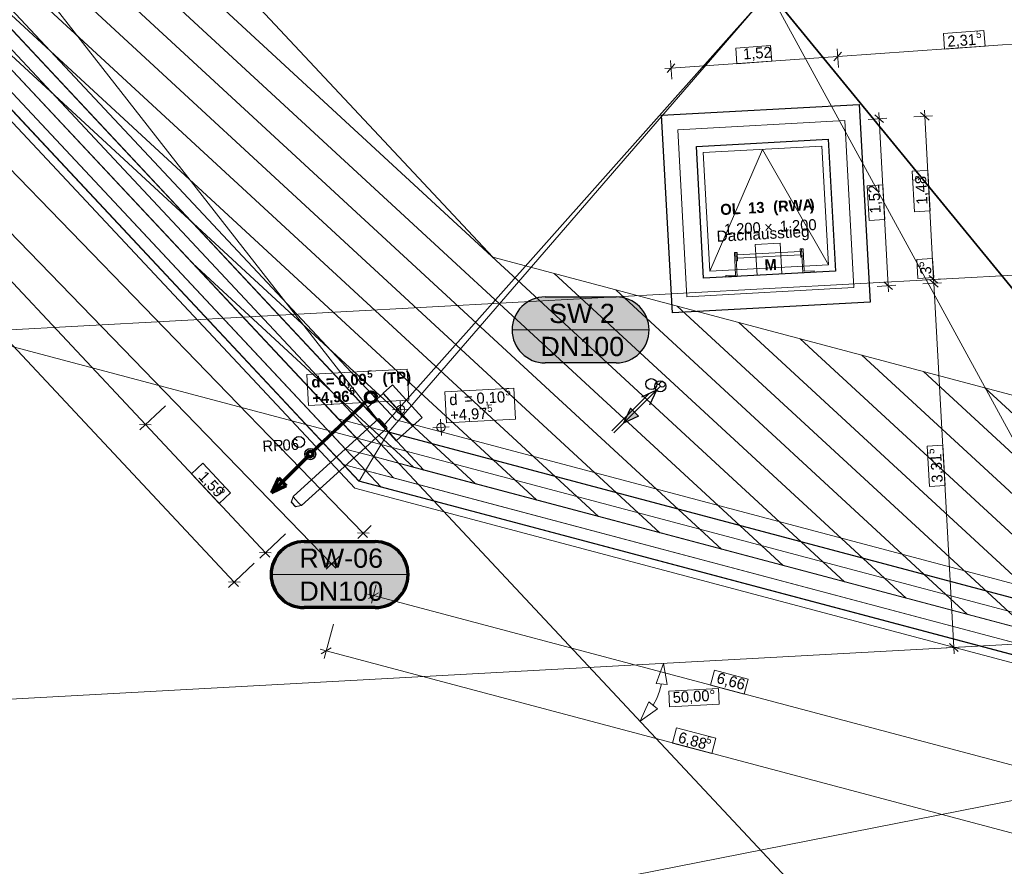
# Model space of a CAD drawing. Extents: x -181 to 1388, y 138 to 979.
# Tile 4 of 30: x 386 to 565, y 270 to 424. Entities that reach past the tile are written whole.
import ezdxf
from ezdxf.lldxf.tags import DXFTag

# ---------------------------------------------------------------- set-up
doc = ezdxf.new("R2010")
doc.units = 0
doc.layers.get('0').update_dxf_attribs({"lineweight": 25})
for name, color, linetype, lineweight, true_color in [('01 Dachaufsicht - Bemaßung', 9, 'Continuous', 18, 0x808080), ('01AFU Allgemein Bemaßung', 9, 'Continuous', 18, 0x808080), ('20 Attikaaufkantung', 9, 'Continuous', 18, 0x808080), ('20 Dach - Attikaabdeckung', 9, 'Continuous', 18, 0x808080), ('20 Dach - Gefälledämmung Höhen', 9, 'Continuous', 18, 0x808080), ('20 Dach Gefälledämmung', 9, 'Continuous', 18, 0x808080), ('20 Dach Stb-Decke', 9, 'Continuous', 18, 0x808080), ('20 Dachleiter', 9, 'Continuous', 25, 0x808080), ('20 Oberlich - Beschriftung', 9, 'Continuous', 18, 0x808080), ('20 Oberlichter', 9, 'Continuous', 18, 0x808080), ('80 Sicherheitsbereich Dachgeländer', 9, 'Continuous', 18, 0x808080), ('S_Abwasser_Entlueftung', 5, 'Nova_70', 25, 0x0000ff), ('S_Regenwasser', 4, 'Continuous', 70, 0x00ffff)]:
    doc.layers.add(name, color=color, linetype=linetype, lineweight=lineweight, true_color=true_color)
for name, color, linetype, lineweight in [('02 Raster Bemaßung', 7, 'Continuous', 18), ('02 Raster Gebäude', 7, 'Continuous', 18), ('20 Fallrohre', 7, 'Continuous', 18), ('20 Fallrohre - Beschriftung', 7, 'Continuous', 18), ('X_Geometrie', 7, 'Continuous', 25), ('X_Text', 7, 'Continuous', 25)]:
    doc.layers.add(name, color=color, linetype=linetype, lineweight=lineweight)
doc.layers.add('X_Hilfslinien', color=7, linetype='Continuous', lineweight=25, true_color=0xc0c0c0, plot=False)
doc.styles.get("Standard").update_dxf_attribs({"font": 'arial.ttf'})
tags = doc.linetypes.add('fein_strichliert', pattern=[4, 1, -2, 1]).pattern_tags.tags
tags[8:9] = [DXFTag(74, 4), DXFTag(75, 0), DXFTag(340, '0'), DXFTag(46, 0.0), DXFTag(50, 0.0), DXFTag(44, 0.0), DXFTag(45, 0.0)]
tags[6:7] = [DXFTag(74, 4), DXFTag(75, 0), DXFTag(340, '0'), DXFTag(46, 0.0), DXFTag(50, 0.0), DXFTag(44, 0.0), DXFTag(45, 0.0)]
tags[4:5] = [DXFTag(74, 4), DXFTag(75, 0), DXFTag(340, '0'), DXFTag(46, 0.0), DXFTag(50, 0.0), DXFTag(44, 0.0), DXFTag(45, 0.0)]
tags = doc.linetypes.add('Nova_70', pattern='A,2,[130,ltypeshp.shx,S=1,R=-90,X=0,Y=1],2', length=4).pattern_tags.tags
tags[12:13] = [DXFTag(74, 4), DXFTag(75, 0), DXFTag(340, '0'), DXFTag(46, 0.0), DXFTag(50, 0.0), DXFTag(44, 0.0), DXFTag(45, 0.0)]

# ---------------------------------------------------------------- blocks, each defined once
blk = doc.blocks.new('Referenz-A07F5VVIWF')
at = {"layer": '01 Dachaufsicht - Bemaßung', "color": 0, "linetype": 'Continuous', "ltscale": 0.037908}
for p, q in [((448.9, 330.55), (281.87, 502.69)), ((443.14, 324.96), (276.11, 497.1)), ((561.76, 421.85), (554.41, 421.34)), ((554.41, 421.34), (554.61, 418.49)), ((561.96, 419), (561.76, 421.85)), ((522.97, 419.14), (516.65, 418.69)), ((523.17, 416.29), (522.97, 419.14)), ((581.4, 420.39), (535.17, 417.16)), ((554.61, 418.49), (561.96, 419)), ((516.65, 418.69), (516.85, 415.84)), ((534.47, 416.35), (535.86, 417.96)), ((535.07, 418.56), (535.31, 415.16)), ((505.54, 415.83), (504.15, 414.23)), ((504.75, 416.44), (504.98, 413.04)), ((535.17, 417.16), (504.84, 415.03)), ((516.85, 415.84), (523.17, 416.29)), ((504.84, 415.03), (503.72, 414.95)), ((543.49, 405.14), (541.91, 406.55)), ((542.64, 406.97), (542.7, 405.84)), ((551.77, 405.59), (550.19, 407)), ((550.92, 407.42), (550.98, 406.3)), ((540.7, 405.73), (544.1, 405.92)), ((542.7, 405.84), (544.36, 375.49)), ((548.99, 406.19), (552.39, 406.37)), ((550.98, 406.3), (552.61, 376.65)), ((551.55, 396.45), (548.7, 396.29)), ((548.7, 396.29), (549.1, 388.94)), ((551.95, 389.09), (551.55, 396.45)), ((543.39, 393.83), (540.53, 393.67)), ((543.39, 393.83), (540.53, 393.67)), ((540.53, 393.67), (540.88, 387.35)), ((543.73, 387.51), (543.39, 393.83)), ((551.95, 389.09), (549.1, 388.94)), ((549.1, 388.94), (551.95, 389.09)), ((543.73, 387.51), (540.88, 387.35)), ((540.88, 387.35), (543.73, 387.51)), ((552.43, 380.42), (549.58, 380.26)), ((552.43, 380.42), (549.58, 380.26)), ((549.58, 380.26), (549.76, 376.81)), ((552.62, 376.97), (552.43, 380.42)), ((543.57, 376.2), (545.15, 374.78)), ((549.76, 376.81), (552.62, 376.97)), ((549.76, 376.81), (552.62, 376.97)), ((550.65, 375.83), (554.05, 376.02)), ((551.2, 376.57), (554.6, 376.75)), ((551.82, 377.35), (553.4, 375.94)), ((553.43, 375.23), (551.85, 376.65)), ((552.61, 376.65), (552.64, 375.94)), ((542.36, 375.38), (545.76, 375.57)), ((544.36, 375.49), (544.42, 374.37)), ((552.64, 375.94), (556.27, 309.74)), ((554.28, 346.52), (551.43, 346.36)), ((554.28, 346.52), (551.43, 346.36)), ((551.43, 346.36), (551.83, 339.01)), ((554.69, 339.17), (554.28, 346.52)), ((551.83, 339.01), (554.69, 339.17)), ((551.83, 339.01), (554.69, 339.17)), ((450.33, 331.94), (447.89, 329.57)), ((447.83, 330.57), (449.96, 330.54)), ((449.68, 329.74), (448.9, 330.55)), ((444.57, 326.36), (442.13, 323.99)), ((442.08, 324.98), (444.2, 324.95)), ((443.92, 324.16), (443.14, 324.96)), ((451.26, 321.12), (450.39, 317.82)), ((450.75, 319.18), (449.66, 319.47)), ((451.67, 319.71), (449.83, 318.65)), ((579.5, 285.02), (450.75, 319.18)), ((554.86, 309.66), (558.26, 309.85)), ((555.48, 310.45), (557.06, 309.03)), ((556.27, 309.74), (556.33, 308.62)), ((512.79, 305.65), (512.06, 302.89)), ((518.91, 304.02), (512.79, 305.65)), ((512.06, 302.89), (518.18, 301.26)), ((518.18, 301.26), (518.91, 304.02))]:
    blk.add_line(p, q, dxfattribs=at)
at = {"layer": '01AFU Allgemein Bemaßung', "color": 0, "linetype": 'Continuous', "ltscale": 0.052488}
for p, q in [((503.47, 306.85), (502.16, 303.22)), ((503.47, 306.85), (504.15, 303.05)), ((504.15, 303.05), (502.16, 303.22)), ((502.77, 301.79), (503.15, 303.13)), ((502.25, 300.49), (502.77, 301.79)), ((499.26, 296.35), (500.82, 299.88)), ((500.82, 299.88), (502.38, 298.63)), ((501.6, 299.25), (502.25, 300.49)), ((499.26, 296.35), (502.38, 298.63))]:
    blk.add_line(p, q, dxfattribs=at)
at = {"layer": '01AFU Allgemein Bemaßung', "color": 0, "linetype": 'Continuous', "ltscale": 0.037908}
for p, q in [((513.46, 302.3), (504.44, 301.81)), ((504.44, 301.81), (504.6, 298.95)), ((513.61, 299.45), (513.46, 302.3)), ((504.6, 298.95), (513.61, 299.45))]:
    blk.add_line(p, q, dxfattribs=at)
at = {"layer": '02 Raster Bemaßung', "linetype": 'Continuous', "ltscale": 0.052488}
for p, q in [((269.94, 487.62), (425.42, 321.64)), ((342.36, 421.71), (409.29, 350.26)), ((408.26, 349.3), (412.94, 353.68)), ((410.35, 350.23), (408.23, 350.3)), ((409.29, 350.26), (431.11, 326.97)), ((430.08, 326.01), (434.76, 330.39)), ((430.05, 327), (432.17, 326.93)), ((431.11, 326.97), (431.88, 326.15)), ((424.39, 320.68), (429.07, 325.06)), ((424.36, 321.68), (426.48, 321.61)), ((425.42, 321.64), (426.19, 320.82)), ((441.8, 307.77), (443.45, 313.96)), ((441.08, 309.42), (442.16, 309.13)), ((443.08, 309.66), (441.25, 308.6)), ((442.16, 309.13), (575.25, 273.8))]:
    blk.add_line(p, q, dxfattribs=at)
at = {"layer": '02 Raster Bemaßung', "linetype": 'Continuous', "ltscale": 0.037908}
for p, q in [((419.74, 343.24), (417.66, 341.28)), ((424.78, 337.86), (419.74, 343.24)), ((417.66, 341.28), (422.69, 335.91)), ((422.69, 335.91), (424.78, 337.86)), ((505.87, 295.14), (505.14, 292.38)), ((512.99, 293.25), (505.87, 295.14)), ((505.14, 292.38), (512.26, 290.49)), ((512.26, 290.49), (512.99, 293.25))]:
    blk.add_line(p, q, dxfattribs=at)
at = {"layer": '02 Raster Gebäude', "linetype": 'Continuous', "ltscale": 0.009448}
for p, q in [((262.42, 549.18), (545.14, 247.36)), ((1041.67, 403.41), (320.45, 363.94)), ((316.32, 382.71), (761.63, 264.48)), ((324.28, 234.21), (1042.03, 375.48)), ((1037.14, 336.06), (323.16, 296.98))]:
    blk.add_line(p, q, dxfattribs=at)
at = {"layer": '20 Attikaaufkantung', "color": 0, "linetype": 'Continuous', "ltscale": 0.009448}
for p, q in [((453.46, 348.89), (299.09, 513.69)), ((289.31, 509.51), (445.29, 342.99)), ((585.47, 313.84), (453.46, 348.89)), ((448.12, 339.96), (445.29, 342.99)), ((448.12, 339.96), (584.43, 303.77))]:
    blk.add_line(p, q, dxfattribs=at)
at = {"layer": '20 Attikaaufkantung', "color": 0, "linetype": 'Continuous', "ltscale": 0.037908}
for p, q in [((453.46, 348.89), (299.09, 513.69)), ((449.3, 341.93), (291.46, 510.42)), ((450.79, 344.43), (294.2, 511.6)), ((291.65, 507.01), (445.29, 342.99)), ((294.44, 507.25), (445.69, 345.78)), ((299.52, 505.92), (444.34, 351.31)), ((444.34, 351.31), (450.79, 344.43)), ((453.46, 348.89), (444.34, 351.31)), ((450.79, 344.43), (453.46, 348.89)), ((459.91, 342), (453.46, 348.89)), ((585.47, 313.84), (453.46, 348.89)), ((445.69, 345.78), (449.3, 341.93)), ((450.79, 344.43), (445.69, 345.78)), ((449.3, 341.93), (450.79, 344.43)), ((450.79, 344.43), (459.91, 342)), ((584.95, 308.81), (450.79, 344.43)), ((450.79, 344.43), (454.41, 340.57)), ((445.29, 342.99), (448.12, 339.96)), ((449.3, 341.93), (445.29, 342.99)), ((459.91, 342), (569.31, 312.96)), ((449.3, 341.93), (448.12, 339.96)), ((452.14, 338.9), (449.3, 341.93)), ((584.66, 305.99), (449.3, 341.93)), ((449.3, 341.93), (454.41, 340.57)), ((454.41, 340.57), (575.91, 308.31)), ((448.12, 339.96), (452.14, 338.9)), ((452.14, 338.9), (577.55, 305.6))]:
    blk.add_line(p, q, dxfattribs=at)
at = {"layer": '20 Dach - Attikaabdeckung', "color": 0, "linetype": 'Continuous', "ltscale": 0.018225}
for p, q in [((454.8, 351.12), (301.54, 514.76)), ((287.91, 508.94), (447.36, 338.69)), ((585.73, 316.36), (454.8, 351.12)), ((447.36, 338.69), (584.29, 302.34))]:
    blk.add_line(p, q, dxfattribs=at)
at = {"layer": '20 Dach - Attikaabdeckung', "color": 0, "linetype": 'Continuous', "ltscale": 0.004928}
for p, q in [((299.09, 513.72), (453.46, 348.89)), ((453.46, 348.89), (585.47, 313.84))]:
    blk.add_line(p, q, dxfattribs=at)
at = {"layer": '20 Dach - Gefälledämmung Höhen', "color": 0, "linetype": 'Continuous', "ltscale": 0.037908}
for p, q in [((456.89, 360.36), (438.64, 359.36)), ((457.2, 354.71), (456.89, 360.36)), ((438.64, 359.36), (438.95, 353.71)), ((476.29, 356.89), (463.73, 356.2)), ((476.59, 351.24), (476.29, 356.89)), ((438.95, 353.71), (457.2, 354.71)), ((463.73, 356.2), (464.04, 350.55)), ((464.04, 350.55), (476.59, 351.24))]:
    blk.add_line(p, q, dxfattribs=at)
at = {"layer": '20 Dach - Gefälledämmung Höhen', "color": 0, "linetype": 'Continuous', "ltscale": 0.009448}
for p, q in [((457.18, 353.08), (454.19, 352.92)), ((455.6, 354.49), (455.77, 351.5)), ((462.94, 351.26), (463.11, 348.26)), ((464.52, 349.84), (461.53, 349.68))]:
    blk.add_line(p, q, dxfattribs=at)
at = {"layer": '20 Dach - Gefälledämmung Höhen', "color": 0, "linetype": 'Continuous', "ltscale": 0.052488}
for p, q in [((454.94, 353.06), (454.93, 352.97)), ((454.93, 352.97), (454.94, 352.87)), ((454.95, 353.16), (454.94, 353.06)), ((454.94, 352.87), (454.97, 352.77)), ((454.98, 353.26), (454.95, 353.16)), ((454.97, 352.77), (455, 352.68)), ((455.02, 353.35), (454.98, 353.26)), ((455.07, 353.43), (455.02, 353.35)), ((455.13, 353.51), (455.07, 353.43)), ((455.2, 353.57), (455.13, 353.51)), ((455.28, 353.63), (455.2, 353.57)), ((455.37, 353.68), (455.28, 353.63)), ((455.46, 353.71), (455.37, 353.68)), ((455.56, 353.74), (455.46, 353.71)), ((455.65, 353.75), (455.56, 353.74)), ((455.75, 353.74), (455.65, 353.75)), ((455.85, 353.73), (455.75, 353.74)), ((455.94, 353.7), (455.85, 353.73)), ((456.03, 353.66), (455.94, 353.7)), ((456.12, 353.61), (456.03, 353.66)), ((456.19, 353.55), (456.12, 353.61)), ((456.26, 353.48), (456.19, 353.55)), ((456.32, 353.4), (456.26, 353.48)), ((456.36, 353.31), (456.32, 353.4)), ((456.35, 352.65), (456.39, 352.74)), ((456.4, 353.22), (456.36, 353.31)), ((456.39, 352.74), (456.42, 352.83)), ((456.42, 353.13), (456.4, 353.22)), ((456.43, 353.03), (456.42, 353.13)), ((456.42, 352.83), (456.43, 352.93)), ((456.43, 352.93), (456.43, 353.03)), ((455, 352.68), (455.05, 352.6)), ((455.05, 352.6), (455.11, 352.52)), ((455.11, 352.52), (455.18, 352.45)), ((455.18, 352.45), (455.25, 352.38)), ((455.25, 352.38), (455.34, 352.33)), ((455.34, 352.33), (455.43, 352.29)), ((455.43, 352.29), (455.52, 352.27)), ((455.52, 352.27), (455.62, 352.25)), ((455.62, 352.25), (455.71, 352.25)), ((455.71, 352.25), (455.81, 352.26)), ((455.81, 352.26), (455.91, 352.28)), ((455.91, 352.28), (456, 352.32)), ((456, 352.32), (456.08, 352.36)), ((456.08, 352.36), (456.16, 352.42)), ((456.16, 352.42), (456.24, 352.49)), ((456.24, 352.49), (456.3, 352.57)), ((456.3, 352.57), (456.35, 352.65)), ((462.29, 349.92), (462.28, 349.83)), ((462.28, 349.83), (462.28, 349.73)), ((462.28, 349.73), (462.29, 349.63)), ((462.32, 350.02), (462.29, 349.92)), ((462.29, 349.63), (462.31, 349.53)), ((462.31, 349.53), (462.35, 349.44)), ((462.36, 350.11), (462.32, 350.02)), ((462.35, 349.44), (462.39, 349.36)), ((462.41, 350.19), (462.36, 350.11)), ((462.39, 349.36), (462.45, 349.28)), ((462.48, 350.27), (462.41, 350.19)), ((462.45, 349.28), (462.52, 349.21)), ((462.55, 350.33), (462.48, 350.27)), ((462.52, 349.21), (462.59, 349.15)), ((462.63, 350.39), (462.55, 350.33)), ((462.59, 349.15), (462.68, 349.09)), ((462.71, 350.44), (462.63, 350.39)), ((462.8, 350.47), (462.71, 350.44)), ((462.9, 350.5), (462.8, 350.47)), ((463, 350.51), (462.9, 350.5)), ((463.09, 350.51), (463, 350.51)), ((463.19, 350.49), (463.09, 350.51)), ((463.29, 350.46), (463.19, 350.49)), ((463.37, 350.42), (463.29, 350.46)), ((463.46, 350.37), (463.37, 350.42)), ((463.43, 349.12), (463.51, 349.18)), ((463.53, 350.31), (463.46, 350.37)), ((463.51, 349.18), (463.58, 349.25)), ((463.6, 350.24), (463.53, 350.31)), ((463.58, 349.25), (463.64, 349.33)), ((463.66, 350.16), (463.6, 350.24)), ((463.64, 349.33), (463.69, 349.41)), ((463.71, 350.07), (463.66, 350.16)), ((463.69, 349.41), (463.73, 349.5)), ((463.74, 349.98), (463.71, 350.07)), ((463.73, 349.5), (463.76, 349.59)), ((463.77, 349.89), (463.74, 349.98)), ((463.76, 349.59), (463.77, 349.69)), ((463.78, 349.79), (463.77, 349.89)), ((463.77, 349.69), (463.78, 349.79)), ((462.68, 349.09), (462.77, 349.05)), ((462.77, 349.05), (462.86, 349.03)), ((462.86, 349.03), (462.96, 349.01)), ((462.96, 349.01), (463.06, 349.01)), ((463.06, 349.01), (463.15, 349.02)), ((463.15, 349.02), (463.25, 349.04)), ((463.25, 349.04), (463.34, 349.08)), ((463.34, 349.08), (463.43, 349.12))]:
    blk.add_line(p, q, dxfattribs=at)
at = {"layer": '20 Dach Gefälledämmung', "color": 0, "linetype": 'Continuous', "ltscale": 0.052488}
for p, q in [((375.5, 432.11), (452.47, 349.94)), ((452.47, 349.94), (388.39, 431.83)), ((522.72, 428.91), (615.63, 315.49)), ((452.47, 349.94), (453.46, 348.89)), ((453.46, 348.89), (585.47, 313.84))]:
    blk.add_line(p, q, dxfattribs=at)
at = {"layer": '20 Dach Gefälledämmung', "color": 0, "linetype": 'Continuous', "ltscale": 0.009448}
for p in [(452.47, 349.94), (453.46, 348.89), (585.47, 313.84)]:
    blk.add_line(p, (522.72, 428.91), dxfattribs=at)
at = {"layer": '20 Dach Stb-Decke', "color": 0, "linetype": 'Continuous', "ltscale": 0.2916}
for p, q in [((294.2, 511.6), (450.79, 344.43)), ((533.43, 402.13), (509.46, 400.82)), ((534.74, 378.17), (533.43, 402.13)), ((509.46, 400.82), (510.77, 376.86)), ((510.77, 376.86), (534.74, 378.17)), ((450.79, 344.43), (584.95, 308.81))]:
    blk.add_line(p, q, dxfattribs=at)
at = {"layer": '20 Fallrohre', "linetype": 'Continuous', "ltscale": 0.009448}
for p, q in [((452.52, 355.94), (454.22, 357.48)), ((454.22, 357.48), (459.59, 351.55)), ((459.59, 351.55), (454.22, 357.48)), ((454.22, 357.48), (454.22, 357.48)), ((449.58, 353.28), (452.49, 355.91)), ((452.49, 355.91), (452.52, 355.94)), ((452.49, 355.91), (457.86, 349.98)), ((452.52, 355.94), (457.89, 350.01)), ((449.52, 353.23), (449.55, 353.25)), ((449.52, 353.23), (454.9, 347.3)), ((449.55, 353.25), (449.58, 353.28)), ((449.55, 353.25), (454.93, 347.32)), ((449.58, 353.28), (454.96, 347.35)), ((451.71, 351.35), (436.12, 337.22)), ((451.71, 351.35), (452.06, 350.89)), ((452.13, 350.96), (451.71, 351.35)), ((451.74, 351.32), (452.14, 350.95)), ((452.07, 350.88), (451.74, 351.32)), ((452.9, 350.12), (452.13, 350.96)), ((452.14, 350.95), (452.88, 350.13)), ((457.89, 350.01), (459.59, 351.55)), ((459.59, 351.55), (459.59, 351.55)), ((453.24, 349.66), (437.65, 335.53)), ((452.06, 350.89), (452.82, 350.05)), ((452.81, 350.06), (452.07, 350.88)), ((453.22, 349.69), (452.81, 350.06)), ((452.82, 350.05), (453.24, 349.66)), ((452.88, 350.13), (453.22, 349.69)), ((453.24, 349.66), (452.9, 350.12)), ((454.96, 347.35), (457.86, 349.98)), ((457.86, 349.98), (457.89, 350.01)), ((454.93, 347.32), (454.96, 347.35)), ((438.51, 345.55), (438.37, 345.33)), ((438.71, 345.72), (438.51, 345.55)), ((438.73, 345.69), (438.54, 345.52)), ((438.95, 345.83), (438.71, 345.72)), ((438.96, 345.79), (438.73, 345.69)), ((439.2, 345.88), (438.95, 345.83)), ((439.2, 345.84), (438.96, 345.79)), ((439.46, 345.86), (439.2, 345.88)), ((439.45, 345.82), (439.2, 345.84)), ((439.69, 345.74), (439.45, 345.82)), ((439.71, 345.77), (439.46, 345.86)), ((439.9, 345.6), (439.69, 345.74)), ((439.92, 345.63), (439.71, 345.77)), ((440.06, 345.41), (439.9, 345.6)), ((440.09, 345.43), (439.92, 345.63)), ((454.9, 347.3), (454.93, 347.32)), ((438.28, 345.09), (438.26, 344.83)), ((438.26, 344.83), (438.31, 344.57)), ((438.37, 345.33), (438.28, 345.09)), ((438.32, 345.08), (438.3, 344.83)), ((438.3, 344.83), (438.34, 344.58)), ((438.31, 344.57), (438.42, 344.34)), ((438.4, 345.32), (438.32, 345.08)), ((438.34, 344.58), (438.45, 344.36)), ((438.54, 345.52), (438.4, 345.32)), ((438.42, 344.34), (438.59, 344.14)), ((438.45, 344.36), (438.62, 344.17)), ((438.59, 344.14), (438.81, 343.99)), ((438.62, 344.17), (438.82, 344.03)), ((438.81, 343.99), (439.05, 343.9)), ((438.82, 344.03), (439.06, 343.94)), ((439.05, 343.9), (439.31, 343.88)), ((439.06, 343.94), (439.31, 343.92)), ((439.31, 343.92), (439.56, 343.97)), ((439.31, 343.88), (439.57, 343.93)), ((439.56, 343.97), (439.78, 344.08)), ((439.57, 343.93), (439.8, 344.05)), ((439.78, 344.08), (439.97, 344.24)), ((439.8, 344.05), (440, 344.22)), ((439.97, 344.24), (440.11, 344.45)), ((440, 344.22), (440.15, 344.43)), ((440.17, 345.18), (440.06, 345.41)), ((440.21, 345.19), (440.09, 345.43)), ((440.11, 344.45), (440.2, 344.68)), ((440.15, 344.43), (440.24, 344.68)), ((440.22, 344.93), (440.17, 345.18)), ((440.2, 344.68), (440.22, 344.93)), ((440.26, 344.94), (440.21, 345.19)), ((440.24, 344.68), (440.26, 344.94)), ((435.81, 336.17), (436.12, 337.22)), ((435.84, 336.18), (436.14, 337.19)), ((436.46, 336.76), (436.12, 337.22)), ((436.46, 336.76), (437.23, 335.92)), ((435.81, 336.17), (436.57, 335.32)), ((435.84, 336.18), (436.58, 335.36)), ((436.57, 335.32), (437.65, 335.53)), ((436.58, 335.36), (437.62, 335.56)), ((437.23, 335.92), (437.65, 335.53))]:
    blk.add_line(p, q, dxfattribs=at)
at = {"layer": '20 Fallrohre', "linetype": 'Continuous', "ltscale": 0.037908}
for p, q in [((454.22, 357.48), (452.52, 355.94)), ((459.59, 351.55), (454.22, 357.48)), ((459.59, 351.55), (454.22, 357.48)), ((454.22, 357.48), (454.22, 357.48)), ((452.49, 355.91), (449.58, 353.28)), ((452.52, 355.94), (452.49, 355.91)), ((457.86, 349.98), (452.49, 355.91)), ((457.89, 350.01), (452.52, 355.94)), ((449.55, 353.25), (449.52, 353.23)), ((449.52, 353.23), (454.9, 347.3)), ((449.58, 353.28), (449.55, 353.25)), ((454.93, 347.32), (449.55, 353.25)), ((449.58, 353.28), (454.96, 347.35)), ((457.89, 350.01), (459.59, 351.55)), ((459.59, 351.55), (459.59, 351.55)), ((454.96, 347.35), (457.86, 349.98)), ((457.86, 349.98), (457.89, 350.01)), ((454.93, 347.32), (454.96, 347.35)), ((454.9, 347.3), (454.93, 347.32)), ((438.3, 344.83), (438.26, 344.83))]:
    blk.add_line(p, q, dxfattribs=at)
at = {"layer": '20 Oberlich - Beschriftung', "color": 0, "linetype": 'Continuous', "ltscale": 0.037908}
for p, q in [((524.72, 383.21), (520.18, 382.97)), ((525.02, 377.64), (524.72, 383.21)), ((520.18, 382.97), (520.49, 377.39)), ((520.49, 377.39), (525.02, 377.64))]:
    blk.add_line(p, q, dxfattribs=at)
at = {"layer": '20 Oberlichter', "color": 0, "linetype": 'Continuous', "ltscale": 0.037908}
for p, q in [((506.09, 403.84), (536.45, 405.5)), ((536.45, 405.5), (538.11, 375.15)), ((507.75, 373.49), (506.09, 403.84)), ((510.72, 399.69), (532.29, 400.87)), ((511.91, 378.12), (510.72, 399.69)), ((532.29, 400.87), (533.47, 379.3)), ((533.47, 379.3), (511.91, 378.12)), ((538.11, 375.15), (507.75, 373.49))]:
    blk.add_line(p, q, dxfattribs=at)
at = {"layer": '20 Oberlichter', "color": 0, "linetype": 'Continuous', "ltscale": 0.004928}
for p, q in [((509.46, 400.82), (533.43, 402.13)), ((533.43, 402.13), (534.74, 378.17)), ((510.77, 376.86), (509.46, 400.82)), ((521.51, 400.28), (511.91, 378.12)), ((521.51, 400.28), (533.47, 379.3)), ((534.74, 378.17), (510.77, 376.86))]:
    blk.add_line(p, q, dxfattribs=at)
at = {"layer": '80 Sicherheitsbereich Dachgeländer', "color": 0, "linetype": 'Continuous', "ltscale": 0.052488}
for p, q in [((536.4, 321.7), (292.27, 546.81)), ((525.22, 324.67), (292.7, 539.07)), ((514.03, 327.64), (293.12, 531.34)), ((333.93, 528.57), (472.46, 380.68)), ((502.84, 330.61), (293.54, 523.6)), ((491.66, 333.58), (293.97, 515.87)), ((294.2, 511.6), (450.79, 344.43)), ((480.47, 336.55), (316.82, 487.45)), ((469.28, 339.52), (367.32, 433.54)), ((458.1, 342.49), (417.82, 379.62)), ((472.46, 380.68), (589.15, 349.7)), ((547.59, 318.73), (483.62, 377.72)), ((558.78, 315.76), (494.8, 374.75)), ((569.96, 312.79), (505.99, 371.78)), ((581.15, 309.82), (517.18, 368.81)), ((589.92, 309.08), (528.36, 365.84)), ((597.44, 309.49), (539.55, 362.87)), ((604.96, 309.9), (550.74, 359.9)), ((612.48, 310.31), (561.92, 356.93)), ((450.79, 344.43), (584.95, 308.81))]:
    blk.add_line(p, q, dxfattribs=at)
at = {"layer": '01 Dachaufsicht - Bemaßung', "color": 0, "linetype": 'ByBlock', "ltscale": 0.2916, "attachment_point": 1}
for s, insert, char_height, rotation in [('{\\fCentury Gothic;2,31}', (555.04, 420.9), 2, 4.0036), ('{\\fCentury Gothic;5}', (560.28, 421.81), 1.32, 4.0036), ('{\\fCentury Gothic;1,52}', (517.88, 418.6), 2, 4.0036), ('{\\fCentury Gothic;5}', (548.74, 394.5), 1.32, 93.1327), ('{\\fCentury Gothic;1,48}', (549.51, 390.18), 2, 93.1327), ('{\\fCentury Gothic;1,52}', (540.99, 388.58), 2, 93.1327), ('{\\fCentury Gothic;5}', (549.59, 378.83), 1.32, 93.1327), ('{\\fCentury Gothic;3}', (550.21, 377.46), 2, 93.1327), ('{\\fCentury Gothic;5}', (551.45, 344.88), 1.32, 93.1327), ('{\\fCentury Gothic;3,31}', (552.28, 339.66), 2, 93.1327), ('{\\fCentury Gothic;6,66}', (513.51, 305.27), 2, 345.1411)]:
    blk.add_mtext(s, dxfattribs=dict(at, insert=insert, char_height=char_height, rotation=rotation))
at = {"layer": '01AFU Allgemein Bemaßung', "color": 0, "linetype": 'ByBlock', "ltscale": 0.2916, "insert": (505.11, 301.66), "char_height": 2, "attachment_point": 1, "rotation": 3.1327}
blk.add_mtext('{\\fCentury Gothic;50,00°}', dxfattribs=at)
at = {"layer": '02 Raster Bemaßung', "linetype": 'ByBlock', "ltscale": 0.2916, "attachment_point": 1}
for s, insert, char_height, rotation in [('{\\fCentury Gothic;1,59}', (420.23, 342.02), 2, 313.1289), ('{\\fCentury Gothic;5}', (423.6, 339.2), 1.32, 313.1289), ('{\\fCentury Gothic;6,88}', (506.52, 294.47), 2, 345.1311), ('{\\fCentury Gothic;5}', (511.48, 293.71), 1.32, 345.1311)]:
    blk.add_mtext(s, dxfattribs=dict(at, insert=insert, char_height=char_height, rotation=rotation))
at = {"layer": '20 Dach - Gefälledämmung Höhen', "color": 0, "linetype": 'ByBlock', "ltscale": 0.2916, "attachment_point": 1, "rotation": 3.1307}
for s, insert, char_height in [('{\\fCentury Gothic|b1|i0;5}', (449.57, 360.07), 1.32), ('{\\fCentury Gothic|b1|i0;(TP)}', (452.32, 359.68), 2), ('{\\fCentury Gothic|b1|i0;d}', (439.4, 358.97), 2), ('{\\fCentury Gothic|b1|i0;=}', (442.03, 359.11), 2), ('{\\fCentury Gothic|b1|i0;0,09}', (444.26, 359.24), 2), ('{\\fCentury Gothic|b1|i0;+4,96}', (439.57, 356.06), 2), ('{\\fCentury Gothic|b1|i0;5}', (446.33, 356.97), 1.32), ('{\\fCentury Gothic;0,10}', (469.43, 356.03), 2), ('{\\fCentury Gothic;5}', (474.67, 356.86), 1.32), ('{\\fCentury Gothic;d}', (464.48, 355.76), 2), ('{\\fCentury Gothic;=}', (467.18, 355.91), 2), ('{\\fCentury Gothic;+4,97}', (464.65, 352.97), 2), ('{\\fCentury Gothic;5}', (471.38, 353.87), 1.32)]:
    blk.add_mtext(s, dxfattribs=dict(at, insert=insert, char_height=char_height))
at = {"layer": '20 Fallrohre - Beschriftung', "linetype": 'ByBlock', "ltscale": 0.2916, "char_height": 2, "attachment_point": 1, "rotation": 3.1327}
for s, insert in [('{\\fCentury Gothic;RR}', (430.51, 347.32)), ('{\\fCentury Gothic;06}', (434.16, 347.52))]:
    blk.add_mtext(s, dxfattribs=dict(at, insert=insert))
at = {"layer": '20 Oberlich - Beschriftung', "color": 0, "linetype": 'ByBlock', "ltscale": 0.2916, "attachment_point": 1, "rotation": 3.1327}
for s, insert, char_height in [('{\\fCentury Gothic|b1|i0;OL}', (513.76, 390.32), 2), ('{\\fCentury Gothic|b1|i0;13}', (518.82, 390.6), 2), ('{\\fCentury Gothic|b1|i0;(RWA}', (523.38, 390.85), 1.9989), ('{\\fCentury Gothic|b1|i0;)}', (530, 391.21), 2), ('{\\fCentury Gothic;1,200}', (514.43, 386.7), 2), ('{\\fCentury Gothic;×}', (521.74, 387.1), 2), ('{\\fCentury Gothic;1,200}', (524.58, 387.26), 2), ('{\\fCentury Gothic|b1|i0;M}', (521.8, 380.25), 2)]:
    blk.add_mtext(s, dxfattribs=dict(at, insert=insert, char_height=char_height))
blk = doc.blocks.new('Polygon-A07F5VW8WF')
at = {"color": 0, "linetype": 'ByBlock', "lineweight": -2, "ltscale": 0.25}
for p, q in [((448.11, 339.99), (289.31, 509.52)), ((584.42, 303.8), (448.11, 339.99))]:
    blk.add_line(p, q, dxfattribs=at)
blk = doc.blocks.new('Kreis-A07F5VWAWF')
at = {"color": 0, "linetype": 'ByBlock', "lineweight": -2, "ltscale": 0.25}
blk.add_circle((437.2, 347.1), 1, dxfattribs=at)
blk = doc.blocks.new('Kreis-A07F5VX4WF')
at = {"color": 0, "linetype": 'ByBlock', "lineweight": -2, "ltscale": 0.25}
blk.add_circle((439.25, 344.91), 1, dxfattribs=at)
blk = doc.blocks.new('Polygon-A07F5VX6WF')
at = {"color": 0, "linetype": 'ByBlock', "lineweight": -2, "ltscale": 1.3}
for p, q in [((453.45, 348.92), (299.09, 513.73)), ((585.45, 313.87), (453.45, 348.92))]:
    blk.add_line(p, q, dxfattribs=at)
blk = doc.blocks.new('Polygon-A07F5VXSWF')
at = {"color": 0, "linetype": 'ByBlock', "lineweight": -2, "ltscale": 0.25}
for p, q in [((503.14, 406.48), (539.09, 408.45)), ((539.09, 408.45), (541.06, 372.5)), ((505.11, 370.54), (503.14, 406.48)), ((541.06, 372.5), (505.11, 370.54))]:
    blk.add_line(p, q, dxfattribs=at)
blk = doc.blocks.new('Polygon-A07F5VXUWF')
at = {"color": 0, "linetype": 'ByBlock', "lineweight": -2, "ltscale": 0.25}
for p, q in [((509.46, 400.82), (533.43, 402.13)), ((533.43, 402.13), (534.74, 378.17)), ((510.77, 376.86), (509.46, 400.82)), ((534.74, 378.17), (510.77, 376.86))]:
    blk.add_line(p, q, dxfattribs=at)
blk = doc.blocks.new('Polygon-A07F5VXWWF')
at = {"color": 0, "linetype": 'ByBlock', "lineweight": -2, "ltscale": 0.25}
blk.add_line((615.63, 315.5), (522.73, 428.9), dxfattribs=at)
blk = doc.blocks.new('Polygon-A07F5VYAWF')
at = {"color": 0, "linetype": 'ByBlock', "lineweight": -2, "ltscale": 0.25}
for p, q in [((453.47, 348.88), (375.54, 432.11)), ((522.73, 428.9), (615.64, 315.49)), ((585.48, 313.84), (453.47, 348.88))]:
    blk.add_line(p, q, dxfattribs=at)
blk = doc.blocks.new('Blockreferenz-A07F5VYGWF')
at = {"layer": 'S_Abwasser_Entlueftung', "linetype": 'ByBlock', "lineweight": -2, "ltscale": 0.125}
for p, q in [((494.43, 348.74), (502.21, 356.51)), ((502.21, 356.51), (499.49, 355.24)), ((502.21, 356.51), (500.94, 353.79))]:
    blk.add_line(p, q, dxfattribs=at)
at = {"layer": 'S_Abwasser_Entlueftung', "linetype": 'fein_strichliert', "lineweight": -2, "ltscale": 0.25}
blk.add_line((494.07, 349.1), (500.86, 355.89), dxfattribs=at)
at = {"layer": 'S_Abwasser_Entlueftung', "linetype": 'ByBlock', "lineweight": -2, "ltscale": 0.125}
blk.add_circle((502.92, 357.22), 1, dxfattribs=at)

msp = doc.modelspace()

# ---------------------------------------------------------------- hatches: boundary and pattern name
at = {"layer": 'S_Abwasser_Entlueftung', "ltscale": 0.25, "true_color": 0xfefefe}
msp.add_hatch(color=7, dxfattribs=at).paths.add_polyline_path([(481.96, 361.46), (494.87, 361.46), (495.22, 361.47), (495.57, 361.5), (495.91, 361.55), (496.25, 361.62), (496.59, 361.71), (496.92, 361.82), (497.25, 361.95), (497.56, 362.1), (497.87, 362.27), (498.17, 362.45), (498.45, 362.65), (498.73, 362.87), (498.99, 363.1), (499.23, 363.34), (499.47, 363.6), (499.68, 363.88), (499.88, 364.16), (500.07, 364.46), (500.23, 364.77), (500.38, 365.08), (500.51, 365.41), (500.62, 365.74), (500.71, 366.08), (500.78, 366.42), (500.83, 366.76), (500.86, 367.11), (500.87, 367.46), (500.86, 367.81), (500.83, 368.16), (500.78, 368.5), (500.71, 368.84), (500.62, 369.18), (500.51, 369.51), (500.38, 369.84), (500.23, 370.15), (500.07, 370.46), (499.88, 370.76), (499.68, 371.04), (499.47, 371.32), (499.23, 371.58), (498.99, 371.83), (498.73, 372.06), (498.45, 372.27), (498.17, 372.47), (497.87, 372.66), (497.56, 372.82), (497.25, 372.97), (496.92, 373.1), (496.59, 373.21), (496.25, 373.3), (495.91, 373.37), (495.57, 373.42), (495.22, 373.45), (494.87, 373.46), (481.96, 373.46), (481.61, 373.45), (481.26, 373.42), (480.92, 373.37), (480.57, 373.3), (480.24, 373.21), (479.91, 373.1), (479.58, 372.97), (479.26, 372.82), (478.96, 372.66), (478.66, 372.47), (478.37, 372.27), (478.1, 372.06), (477.84, 371.83), (477.59, 371.58), (477.36, 371.32), (477.15, 371.04), (476.94, 370.76), (476.76, 370.46), (476.6, 370.15), (476.45, 369.84), (476.32, 369.51), (476.21, 369.18), (476.12, 368.84), (476.05, 368.5), (476, 368.16), (475.97, 367.81), (475.96, 367.46), (475.97, 367.11), (476, 366.76), (476.05, 366.42), (476.12, 366.08), (476.21, 365.74), (476.32, 365.41), (476.45, 365.08), (476.6, 364.77), (476.76, 364.46), (476.94, 364.16), (477.15, 363.88), (477.36, 363.6), (477.59, 363.34), (477.84, 363.1), (478.1, 362.87), (478.37, 362.65), (478.66, 362.45), (478.96, 362.27), (479.26, 362.1), (479.58, 361.95), (479.91, 361.82), (480.24, 361.71), (480.57, 361.62), (480.92, 361.55), (481.26, 361.5), (481.61, 361.47)])
at = {"layer": 'S_Regenwasser', "true_color": 0xfefefe}
msp.add_hatch(color=7, dxfattribs=at).paths.add_polyline_path([(438.13, 316.99), (451.04, 316.99), (451.39, 317), (451.74, 317.03), (452.08, 317.08), (452.42, 317.15), (452.76, 317.24), (453.09, 317.35), (453.42, 317.48), (453.73, 317.62), (454.04, 317.79), (454.34, 317.97), (454.62, 318.17), (454.9, 318.39), (455.16, 318.62), (455.4, 318.87), (455.64, 319.13), (455.85, 319.4), (456.05, 319.69), (456.24, 319.99), (456.4, 320.29), (456.55, 320.61), (456.68, 320.93), (456.79, 321.26), (456.88, 321.6), (456.95, 321.94), (457, 322.29), (457.03, 322.64), (457.04, 322.99), (457.03, 323.33), (457, 323.68), (456.95, 324.03), (456.88, 324.37), (456.79, 324.71), (456.68, 325.04), (456.55, 325.36), (456.4, 325.68), (456.24, 325.99), (456.05, 326.28), (455.85, 326.57), (455.64, 326.84), (455.4, 327.1), (455.16, 327.35), (454.9, 327.58), (454.62, 327.8), (454.34, 328), (454.04, 328.18), (453.73, 328.35), (453.42, 328.5), (453.09, 328.62), (452.76, 328.73), (452.42, 328.82), (452.08, 328.89), (451.74, 328.95), (451.39, 328.98), (451.04, 328.99), (438.13, 328.99), (437.78, 328.98), (437.43, 328.95), (437.09, 328.89), (436.74, 328.82), (436.41, 328.73), (436.08, 328.62), (435.75, 328.5), (435.44, 328.35), (435.13, 328.18), (434.83, 328), (434.55, 327.8), (434.27, 327.58), (434.01, 327.35), (433.76, 327.1), (433.53, 326.84), (433.32, 326.57), (433.12, 326.28), (432.93, 325.99), (432.77, 325.68), (432.62, 325.36), (432.49, 325.04), (432.38, 324.71), (432.29, 324.37), (432.22, 324.03), (432.17, 323.68), (432.14, 323.33), (432.13, 322.99), (432.14, 322.64), (432.17, 322.29), (432.22, 321.94), (432.29, 321.6), (432.38, 321.26), (432.49, 320.93), (432.62, 320.61), (432.77, 320.29), (432.93, 319.99), (433.12, 319.69), (433.32, 319.4), (433.53, 319.13), (433.76, 318.87), (434.01, 318.62), (434.27, 318.39), (434.55, 318.17), (434.83, 317.97), (435.13, 317.79), (435.44, 317.62), (435.75, 317.48), (436.08, 317.35), (436.41, 317.24), (436.74, 317.15), (437.09, 317.08), (437.43, 317.03), (437.78, 317)])

# ---------------------------------------------------------------- linework, layer by layer
at = {"layer": '20 Dachleiter', "linetype": 'Continuous', "lineweight": 13, "ltscale": 0.002197}
for p, q in [((516.63, 381.54), (516.37, 381.53)), ((516.37, 381.53), (516.6, 377.43)), ((516.88, 381.56), (516.63, 381.54)), ((516.87, 377.19), (516.63, 381.54)), ((516.63, 381.54), (516.71, 380.02)), ((516.96, 380.04), (516.88, 381.56)), ((528.38, 381.72), (516.91, 381.1)), ((528.61, 382.2), (528.36, 382.19)), ((528.36, 382.19), (528.44, 380.66)), ((528.41, 381.13), (528.38, 381.72)), ((528.86, 382.21), (528.61, 382.2)), ((528.69, 380.68), (528.61, 382.2)), ((528.61, 382.2), (528.85, 377.84)), ((529.09, 378.11), (528.86, 382.21)), ((516.71, 380.02), (516.96, 380.04)), ((516.91, 381.1), (516.94, 380.5)), ((516.94, 380.5), (528.41, 381.13)), ((528.44, 380.66), (528.69, 380.68)), ((528.85, 377.84), (530.88, 377.96)), ((530.86, 378.21), (529.09, 378.11)), ((530.88, 377.96), (530.86, 378.21)), ((516.6, 377.43), (514.82, 377.33)), ((514.82, 377.33), (514.84, 377.08)), ((514.84, 377.08), (516.87, 377.19))]:
    msp.add_line(p, q, dxfattribs=at)
at = {"layer": 'S_Abwasser_Entlueftung', "linetype": 'Continuous'}
for p, q in [((481.96, 373.46), (494.87, 373.46)), ((494.87, 361.46), (481.96, 361.46))]:
    msp.add_line(p, q, dxfattribs=at)
at = {"layer": 'S_Abwasser_Entlueftung', "linetype": 'Continuous', "lineweight": 18}
msp.add_line((475.96, 367.46), (500.87, 367.46), dxfattribs=at)
at = {"layer": 'S_Abwasser_Entlueftung', "ltscale": 0.25}
msp.add_line((502.27, 357.59), (502.77, 357.58), dxfattribs=at)
at = {"layer": 'S_Abwasser_Entlueftung', "color": 5, "ltscale": 0.25, "true_color": 0x0000ff}
msp.add_circle((501.27, 357.61), 1, dxfattribs=at)
at = {"layer": 'S_Abwasser_Entlueftung', "linetype": 'Continuous'}
for centre, major_axis in [((481.96, 367.46), (0, 6)), ((494.87, 367.46), (6, 0)), ((481.96, 367.46), (-6, 0)), ((494.87, 367.46), (0, -6))]:
    msp.add_ellipse(centre, major_axis=major_axis, ratio=1, start_param=0, end_param=1.570796, dxfattribs=at)
at = {"layer": 'S_Regenwasser'}
for p, q in [((449.54, 354.55), (439.61, 345.25)), ((438.89, 344.55), (432.18, 337.84)), ((433.45, 340.56), (432.18, 337.84)), ((433.45, 340.56), (434.9, 339.11)), ((434.9, 339.11), (432.18, 337.84))]:
    msp.add_line(p, q, dxfattribs=at)
at = {"layer": 'S_Regenwasser', "color": 150, "true_color": 0x0099ff}
for p, q in [((438.13, 328.99), (451.04, 328.99)), ((451.04, 316.99), (438.13, 316.99))]:
    msp.add_line(p, q, dxfattribs=at)
at = {"layer": 'S_Regenwasser', "color": 150, "lineweight": 18, "true_color": 0x0099ff}
msp.add_line((432.13, 322.99), (457.04, 322.99), dxfattribs=at)
at = {"layer": 'S_Regenwasser'}
for centre, radius in [((450.27, 355.23), 1), ((439.25, 344.91), 0.5)]:
    msp.add_circle(centre, radius, dxfattribs=at)
at = {"layer": 'S_Regenwasser', "color": 150, "true_color": 0x0099ff}
for centre, major_axis in [((438.13, 322.99), (0, 6)), ((451.04, 322.99), (6, 0)), ((438.13, 322.99), (-6, 0)), ((451.04, 322.99), (0, -6))]:
    msp.add_ellipse(centre, major_axis=major_axis, ratio=1, start_param=0, end_param=1.570796, dxfattribs=at)
at = {"layer": 'S_Regenwasser'}
msp.add_solid([(434.9, 339.11), (432.18, 337.84), (433.45, 340.56)], dxfattribs=at)
at = {"layer": 'X_Hilfslinien'}
for p, q in [((502.92, 357.22), (496.2, 350.5)), ((497.47, 353.22), (496.2, 350.5)), ((497.47, 353.22), (498.92, 351.77)), ((498.92, 351.77), (496.2, 350.5))]:
    msp.add_line(p, q, dxfattribs=at)
msp.add_circle((503.27, 357.57), 0.5, dxfattribs=at)
msp.add_solid([(498.92, 351.77), (496.2, 350.5), (497.47, 353.22)], dxfattribs=at)

# ---------------------------------------------------------------- block references
at = {"color": 8, "lineweight": 25, "ltscale": 12.5, "true_color": 0x808080}
msp.add_blockref('Referenz-A07F5VVIWF', (0, 0), dxfattribs=at)
at = {"ltscale": 0.125}
msp.add_blockref('Blockreferenz-A07F5VYGWF', (0, 0), dxfattribs=at)
at = {"layer": 'X_Geometrie', "ltscale": 0.25}
for name in ['Kreis-A07F5VWAWF', 'Kreis-A07F5VX4WF']:
    msp.add_blockref(name, (0, 0), dxfattribs=at)
at = {"layer": 'X_Hilfslinien', "ltscale": 0.25}
for name in ['Polygon-A07F5VW8WF', 'Polygon-A07F5VXWWF', 'Polygon-A07F5VYAWF', 'Polygon-A07F5VXSWF', 'Polygon-A07F5VXUWF']:
    msp.add_blockref(name, (0, 0), dxfattribs=at)
at = {"layer": 'X_Hilfslinien', "linetype": 'fein_strichliert', "lineweight": 13, "ltscale": 1.3}
msp.add_blockref('Polygon-A07F5VX6WF', (0, 0), dxfattribs=at)

# ---------------------------------------------------------------- texts
at = {"layer": 'S_Abwasser_Entlueftung', "ltscale": 0.25, "char_height": 3.5, "attachment_point": 1}
for s, insert in [('{\\fArial;SW 2}', (482.68, 372.21)), ('{\\fArial;DN100}', (481.11, 366.21))]:
    msp.add_mtext(s, dxfattribs=dict(at, insert=insert))
at = {"layer": 'S_Regenwasser', "color": 150, "true_color": 0x0099ff, "char_height": 3.5, "attachment_point": 1}
for s, insert in [('{\\fArial;RW-06}', (437.28, 327.74)), ('{\\fArial;DN100}', (437.28, 321.74))]:
    msp.add_mtext(s, dxfattribs=dict(at, insert=insert))
at = {"layer": 'X_Text', "ltscale": 0.25, "insert": (513.08, 385.47), "char_height": 2, "attachment_point": 1, "rotation": 3.1327}
msp.add_mtext('{\\fArial;Dachausstieg}', dxfattribs=at)

doc.saveas('drawing.dxf')
